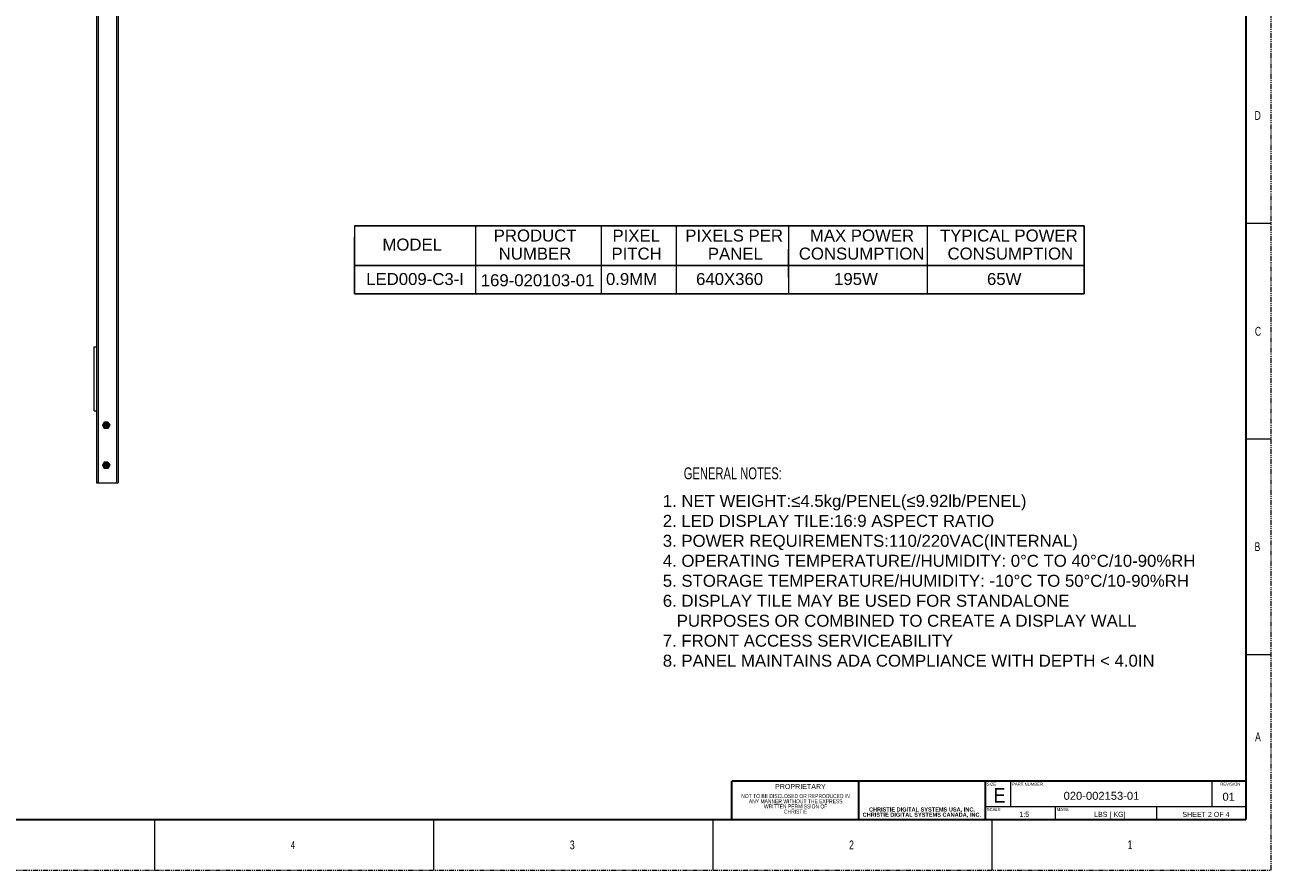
# Model space of a CAD drawing. Header units: millimetres. Extents: x -1086 to 4901, y 927 to 9917.
# Tile 84 of 86: x 3342 to 4901, y 7758 to 8816. Entities that reach past the tile are written whole.
import ezdxf
from ezdxf.enums import TextEntityAlignment as Align
from ezdxf.lldxf.tags import DXFTag

# ---------------------------------------------------------------- set-up
doc = ezdxf.new("R2010")
doc.units = ezdxf.units.MM
for name, pattern in [('CENTERX2', [20.32, 12.7, -2.54, 2.54, -2.54]), ('SLD-Phantom', [12.7, 6.35, -1.27, 1.27, -1.27, 1.27, -1.27]), ('SLD-Solid', [0])]:
    doc.linetypes.add(name, pattern=pattern)
for name, color, linetype, lineweight in [('XBORDER', 7, 'Continuous', 5), ('中心线', 1, 'CENTERX2', 13), ('尺寸线', 6, 'Continuous', 13), ('细实线', 5, 'Continuous', 9), ('虚线', 3, 'DASHED', 13)]:
    doc.layers.add(name, color=color, linetype=linetype, lineweight=lineweight)
doc.styles.add('ARIAL', font='arial.ttf')
doc.styles.add('SLDTEXTSTYLE0', font='GOTHIC.TTF', dxfattribs={"width": 0.7304})
doc.styles.add('SLDTEXTSTYLE1', font='GOTHIC.TTF', dxfattribs={"width": 0.7304})
doc.styles.add('SLDTEXTSTYLE2', font='ARIALBD.TTF', dxfattribs={"width": 0.948})
doc.styles.add('标注', font='arial.ttf')
tags = doc.linetypes.add('DASHED', pattern=[19.05, 12.7, -6.35]).pattern_tags.tags
tags[6:7] = [DXFTag(74, 4), DXFTag(75, 0), DXFTag(340, '0'), DXFTag(46, 1.0), DXFTag(50, 0.0), DXFTag(44, 0.0), DXFTag(45, 0.0)]
tags[4:5] = [DXFTag(74, 4), DXFTag(75, 0), DXFTag(340, '0'), DXFTag(46, 1.0), DXFTag(50, 0.0), DXFTag(44, 0.0), DXFTag(45, 0.0)]

# ---------------------------------------------------------------- blocks, each defined once
blk = doc.blocks.new('M3X8压铆螺母柱')
blk.add_lwpolyline([(2.2, 3.8), (4.4, 0), (2.2, -3.8), (-2.2, -3.8), (-4.4, 0), (-2.2, 3.8)], close=True)
for radius in [2.75, 1.25]:
    blk.add_circle((0, 0), radius)
at = {"layer": '中心线'}
for p, q in [((-5.1, 0), (5.1, 0)), ((0, -4.6), (0, 4.6))]:
    blk.add_line(p, q, dxfattribs=at)
at = {"layer": '细实线'}
blk.add_arc((0, 0), 1.5, 90, 0, dxfattribs=at)
blk = doc.blocks.new('zw$E23C')
at = {"color": 7, "linetype": 'Continuous', "lineweight": 15}
for p, q in [((3, 1344), (3, 0)), ((3, 1344), (5.1, 1344)), ((27.9, 1344), (5.1, 1344)), ((27.9, 1344), (30, 1344)), ((30, 1344), (30, 0)), ((0, 1174), (0, 1254)), ((0, 1254), (3, 1254)), ((0, 1174), (3, 1174)), ((0, 90), (0, 170)), ((0, 170), (3, 170)), ((0, 90), (3, 90)), ((3, 0), (30, 0))]:
    blk.add_line(p, q, dxfattribs=at)
at = {"layer": '虚线'}
for p, q in [((5.1, 1344), (5.1, 0)), ((27.9, 1344), (27.9, 0))]:
    blk.add_line(p, q, dxfattribs=at)
at = {"xscale": -1, "rotation": 180}
for p in [(15, 1322), (15, 1272)]:
    blk.add_blockref('M3X8压铆螺母柱', p, dxfattribs=at)
at = {"rotation": 360}
for p in [(15, 72), (15, 22)]:
    blk.add_blockref('M3X8压铆螺母柱', p, dxfattribs=at)

msp = doc.modelspace()

# ---------------------------------------------------------------- linework, layer by layer
at = {"color": 7, "linetype": 'SLD-Phantom', "lineweight": 0}
for p, q in [((4900.73, 7758.244), (4900.73, 9917.244)), ((2106.73, 7758.244), (4900.73, 7758.244))]:
    msp.add_line(p, q, dxfattribs=at)
at = {"color": 7, "linetype": 'SLD-Solid', "lineweight": 30}
for p, q in [((4868.98, 9853.744), (4868.98, 7821.744)), ((4868.98, 7869.369), (4226.042, 7869.369)), ((4226.042, 7821.744), (4226.042, 7869.369)), ((4384.792, 7821.744), (4384.792, 7869.369)), ((4543.542, 7821.744), (4543.542, 7869.369)), ((2138.48, 7821.744), (4868.98, 7821.744))]:
    msp.add_line(p, q, dxfattribs=at)
at = {"color": 0, "linetype": 'Continuous', "lineweight": 0}
for p, q in [((3753.939, 8564.839), (3753.939, 8550.766)), ((3905.498, 8564.839), (3905.498, 8479.525)), ((4062.581, 8564.839), (4062.581, 8479.525)), ((4156.226, 8564.839), (4156.226, 8479.525)), ((4296.824, 8564.839), (4296.824, 8479.525)), ((4470.243, 8564.839), (4470.243, 8479.525)), ((3905.498, 8549.476), (3905.498, 8502.775))]:
    msp.add_line(p, q, dxfattribs=at)
for p, q in [((3753.939, 8564.839), (4666.793, 8564.839)), ((4666.793, 8479.525), (4666.793, 8564.839)), ((3753.939, 8550.766), (3753.939, 8479.525)), ((4296.824, 8535.403), (4296.824, 8499.782)), ((3753.939, 8515.145), (4666.793, 8515.145)), ((3753.939, 8479.525), (4666.793, 8479.525)), ((3753.939, 8479.525), (4666.793, 8479.525))]:
    msp.add_line(p, q)
at = {"color": 7, "linetype": 'SLD-Solid', "lineweight": 0}
for p, q in [((4868.98, 8567.869), (4900.73, 8567.869)), ((4868.98, 8297.994), (4900.73, 8297.994)), ((4868.98, 8028.119), (4900.73, 8028.119)), ((4868.98, 7821.744), (4868.98, 7980.494)), ((4226.042, 7821.744), (4226.042, 7869.369)), ((4575.292, 7837.619), (4575.292, 7869.369)), ((4827.23, 7837.619), (4827.23, 7869.369)), ((4868.98, 7837.619), (4543.542, 7837.619)), ((4630.855, 7821.744), (4630.855, 7837.619)), ((4757.855, 7821.744), (4757.855, 7837.619)), ((3503.73, 7821.744), (3503.73, 7758.244)), ((3852.98, 7821.744), (3852.98, 7758.244)), ((4202.23, 7821.744), (4202.23, 7758.244)), ((4384.792, 7821.744), (4226.042, 7821.744)), ((4543.542, 7821.744), (4384.792, 7821.744)), ((4868.98, 7821.744), (4543.542, 7821.744)), ((4551.48, 7821.744), (4551.48, 7758.244))]:
    msp.add_line(p, q, dxfattribs=at)
at = {"layer": 'XBORDER', "color": 7, "linetype": 'Continuous', "lineweight": 5}
msp.add_line((3753.939, 8479.525), (4666.793, 8479.525), dxfattribs=at)

# ---------------------------------------------------------------- block references
msp.add_blockref('zw$E23C', (3428.3, 8243.092))

# ---------------------------------------------------------------- texts
at = {"color": 7, "linetype": 'Continuous', "lineweight": 0}
for s, height, style, width, p in [('D', 11.113, 'SLDTEXTSTYLE0', 0.7304, (4880.031, 8697.246)), ('C', 11.113, 'SLDTEXTSTYLE0', 0.7304, (4880.445, 8427.093)), ('B', 11.113, 'SLDTEXTSTYLE0', 0.7304, (4880.039, 8157.496)), ('A', 11.113, 'SLDTEXTSTYLE0', 0.7304, (4880.693, 7919.371)), ('PROPRIETARY', 6.35, 'SLDTEXTSTYLE1', 0.913, (4280.176, 7859.689)), ('SIZE', 3.81, 'SLDTEXTSTYLE1', 0.913, (4545.046, 7863.885)), ('E', 18.415, 'SLDTEXTSTYLE1', 0.913, (4553.533, 7842.653)), ('PART NUMBER', 3.81, 'SLDTEXTSTYLE1', 0.913, (4576.594, 7863.929)), ('REVISION', 3.81, 'SLDTEXTSTYLE1', 0.913, (4837.051, 7863.834)), ('SCALE', 3.81, 'SLDTEXTSTYLE1', 0.913, (4544.975, 7832.118)), ('1:5', 6.35, 'SLDTEXTSTYLE1', 0.913, (4585.717, 7824.841)), ('MASS', 3.81, 'SLDTEXTSTYLE1', 0.913, (4632.448, 7832.128)), (' LBS [ KG]', 6.35, 'SLDTEXTSTYLE1', 0.913, (4676.825, 7824.82)), ('SHEET 2 OF 4', 6.35, 'SLDTEXTSTYLE1', 0.913, (4789.773, 7824.754)), ('4', 9.922, 'SLDTEXTSTYLE0', 0.7304, (3674.183, 7784.781)), ('3', 11.113, 'SLDTEXTSTYLE0', 0.7304, (4023.382, 7784.155)), ('2', 11.113, 'SLDTEXTSTYLE0', 0.7304, (4372.722, 7784.155)), ('1', 11.113, 'SLDTEXTSTYLE0', 0.7304, (4721.257, 7784.433))]:
    msp.add_text(s, height=height, dxfattribs=dict(at, style=style, width=width)).set_placement(p)
at = {"lineweight": 5, "char_height": 15, "attachment_point": 7, "style": '标注'}
for s, insert in [('PRODUCT', (3928.12, 8544.825)), ('PIXEL', (4076.732, 8544.825)), ('PIXELS PER', (4167.775, 8544.825)), ('MAX POWER', (4323.699, 8544.825)), ('TYPICAL POWER', (4486.504, 8544.825)), ('MODEL', (3788.879, 8533.515)), ('NUMBER', (3934.403, 8522.206)), ('PITCH', (4075.475, 8522.206)), ('PANEL', (4196.049, 8522.206)), ('CONSUMPTION', (4309.876, 8522.206)), ('CONSUMPTION', (4495.929, 8522.206)), ('LED009-C3-I', (3768.55, 8490.38)), ('0.9MM', (4068.564, 8490.38)), ('640X360', (4181.287, 8490.38)), ('195W', (4354.003, 8490.38)), ('65W', (4545.27, 8490.38))]:
    msp.add_mtext(s, dxfattribs=dict(at, insert=insert))
at = {"color": 7, "lineweight": 5, "attachment_point": 1, "style": 'ARIAL'}
for s, insert, char_height, width in [('{169-020103-01}', (3911.88, 8504.04), 15, 211.62643), ('{020-002153-01}', (4641.161, 7856.229), 10, 211.62643), ('{01}', (4839.903, 7855.073), 10, 108.01814)]:
    msp.add_mtext(s, dxfattribs=dict(at, insert=insert, char_height=char_height, width=width))
at = {"color": 0, "linetype": 'Continuous', "lineweight": 0, "char_height": 5.08, "attachment_point": 2}
for s, insert, style in [('NOT TO BE DISCLOSED OR REPRODUCED IN', (4305.789, 7853.437), 'SLDTEXTSTYLE1'), ('ANY MANNER WITHOUT THE EXPRESS', (4305.994, 7846.946), 'SLDTEXTSTYLE1'), ('WRITTEN PERMISSION OF ', (4305.857, 7840.455), 'SLDTEXTSTYLE1'), ('CHRISTIE', (4305.742, 7833.964), 'SLDTEXTSTYLE1'), ('CHRISTIE DIGITAL SYSTEMS CANADA, INC.', (4463.779, 7830.083), 'SLDTEXTSTYLE2'), ('CHRISTIE DIGITAL SYSTEMS USA, INC.', (4463.923, 7836.631), 'SLDTEXTSTYLE2')]:
    msp.add_mtext(s, dxfattribs=dict(at, insert=insert, style=style))
at = {"layer": '尺寸线', "lineweight": 15, "style": 'ARIAL', "width": 0.667}
msp.add_text('GENERAL NOTES:', height=15, dxfattribs=at).set_placement((4227.271, 8262.37), align=Align.TOP_CENTER)
at = {"layer": '尺寸线', "lineweight": 15, "insert": (4139.675, 8227.896), "char_height": 15, "width": 5170.84546, "attachment_point": 1, "style": 'ARIAL'}
msp.add_mtext('1. NET WEIGHT:≤4.5kg/PENEL(≤9.92lb/PENEL)\\P2. LED DISPLAY TILE:16:9 ASPECT RATIO\\P3. POWER REQUIREMENTS:110/220VAC(INTERNAL)\\P4. OPERATING TEMPERATURE//HUMIDITY: 0°C TO 40°C/10-90%RH\\P5. STORAGE TEMPERATURE/HUMIDITY: -10°C TO 50°C/10-90%RH\\P6. DISPLAY TILE MAY BE USED FOR STANDALONE\\P   PURPOSES OR COMBINED TO CREATE A DISPLAY WALL\\P7. FRONT ACCESS SERVICEABILITY\\P8. PANEL MAINTAINS ADA COMPLIANCE WITH DEPTH < 4.0IN', dxfattribs=at)

doc.saveas('drawing.dxf')
